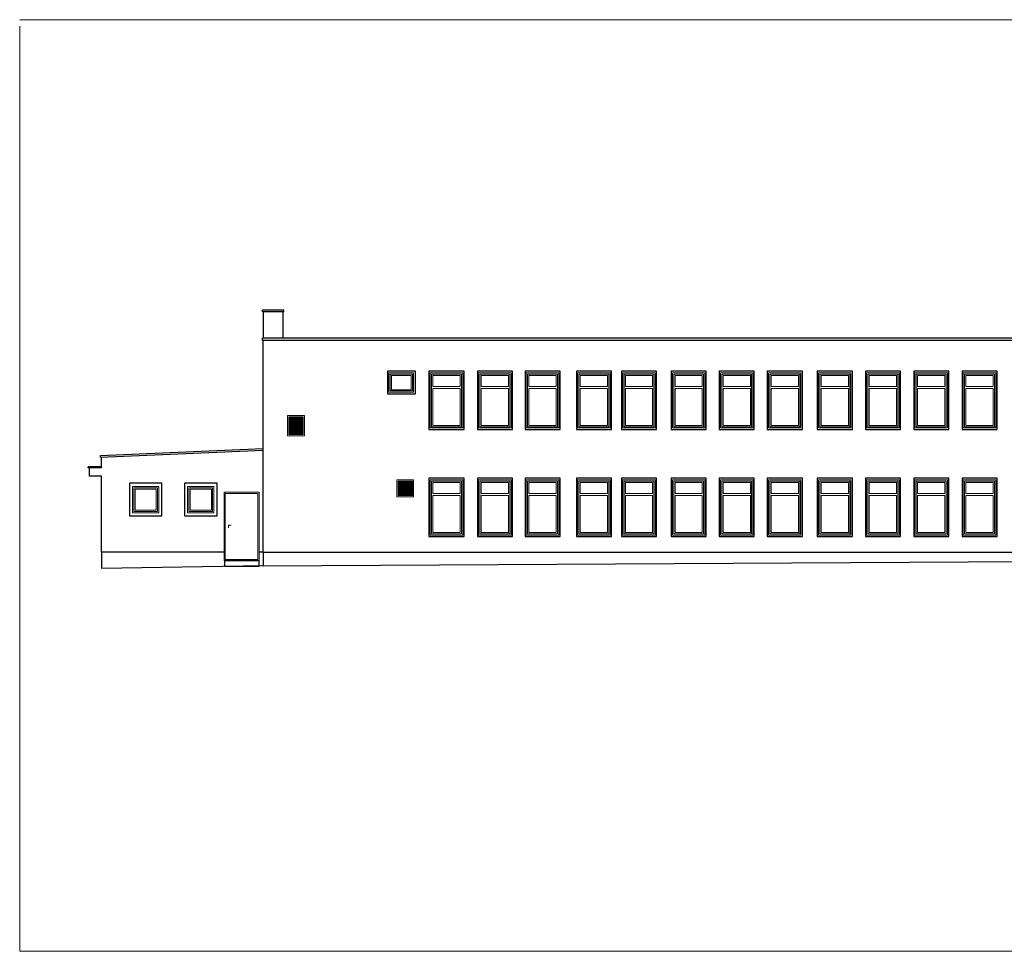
# Model space of a CAD drawing. Header units: millimetres. Extents: x 2341 to 31069, y -7915 to 10644.
# Tile 40 of 105: x 9271 to 12304, y 3987 to 6857. Entities that reach past the tile are written whole.
import ezdxf

# ---------------------------------------------------------------- set-up
doc = ezdxf.new("R2010")
doc.units = ezdxf.units.MM
for name, color, linetype, lineweight in [('A_Kontur', 215, 'Continuous', 15), ('A_Kontur_cienka', 250, 'Continuous', 0), ('A_Kontur_Stolarka', 30, 'Continuous', 5), ('ściany nośne', 1, 'Continuous', 25)]:
    doc.layers.add(name, color=color, linetype=linetype, lineweight=lineweight)

msp = doc.modelspace()

# ---------------------------------------------------------------- linework, layer by layer
at = {"color": 7}
for p, q in [((10084.8, 5961.7), (10018.8, 5961.7)), ((10018.8, 5956.7), (10018.8, 5961.7)), ((10084.8, 5956.7), (10018.8, 5956.7)), ((10021.8, 5956.7), (10021.8, 5875.7)), ((10081.8, 5956.7), (10081.8, 5875.7)), ((10084.8, 5956.7), (10084.8, 5961.7)), ((14721.8, 5875.7), (10018.8, 5875.7)), ((10018.8, 5868.7), (10018.8, 5875.7)), ((14721.8, 5868.7), (10018.8, 5868.7)), ((10021.8, 5215.7), (10021.8, 5868.7)), ((9520.8, 5513.5), (10021.8, 5535.1)), ((9520.8, 5508.5), (10021.8, 5530.1)), ((9520.8, 5508.5), (9520.8, 5513.5)), ((9523.8, 5475.7), (9523.8, 5508.7)), ((9523.8, 5478.7), (9482.8, 5478.7)), ((9482.8, 5475.7), (9482.8, 5478.7)), ((9523.8, 5475.7), (9482.8, 5475.7)), ((9485.8, 5475.7), (9485.8, 5450.7)), ((9523.8, 5450.7), (9485.8, 5450.7)), ((9523.8, 5215.7), (9523.8, 5450.7)), ((10021.8, 5215.7), (10021.8, 5400.7)), ((9900.8, 5215.7), (9523.8, 5215.7)), ((9523.8, 5215.7), (9523.8, 5165.7)), ((10008.8, 5189.7), (9901.8, 5189.7)), ((9901.8, 5189.7), (9901.8, 5172.7)), ((10021.8, 5215.7), (10008.8, 5215.7)), ((10008.8, 5172.7), (10008.8, 5189.7)), ((10021.8, 5215.7), (12445.8, 5215.7)), ((10021.8, 5215.7), (10021.8, 5173.7)), ((10021.8, 5173.7), (12432.8, 5187.7)), ((10021.8, 5173.7), (9523.8, 5165.7)), ((9901.8, 5172.7), (10008.8, 5172.7))]:
    msp.add_line(p, q, dxfattribs=at)
at = {"layer": 'A_Kontur', "color": 7}
for points in [[(10408.8, 5768.7), (10484.8, 5768.7), (10484.8, 5708.7), (10408.8, 5708.7)], [(10535.8, 5768.7), (10635.8, 5768.7), (10635.8, 5598.7), (10535.8, 5598.7)], [(10684.8, 5768.7), (10784.8, 5768.7), (10784.8, 5598.7), (10684.8, 5598.7)], [(10831.8, 5768.7), (10931.8, 5768.7), (10931.8, 5598.7), (10831.8, 5598.7)], [(10989.8, 5768.7), (11089.8, 5768.7), (11089.8, 5598.7), (10989.8, 5598.7)], [(11128.8, 5768.7), (11228.8, 5768.7), (11228.8, 5598.7), (11128.8, 5598.7)], [(11281.8, 5768.7), (11381.8, 5768.7), (11381.8, 5598.7), (11281.8, 5598.7)], [(11429.8, 5768.7), (11529.8, 5768.7), (11529.8, 5598.7), (11429.8, 5598.7)], [(11577.8, 5768.7), (11677.8, 5768.7), (11677.8, 5598.7), (11577.8, 5598.7)], [(11731.8, 5768.7), (11831.8, 5768.7), (11831.8, 5598.7), (11731.8, 5598.7)], [(11879.8, 5768.7), (11979.8, 5768.7), (11979.8, 5598.7), (11879.8, 5598.7)], [(12028.8, 5768.7), (12128.8, 5768.7), (12128.8, 5598.7), (12028.8, 5598.7)], [(12177.8, 5768.7), (12277.8, 5768.7), (12277.8, 5598.7), (12177.8, 5598.7)], [(10096.8, 5636.7), (10148.8, 5636.7), (10148.8, 5574.7), (10096.8, 5574.7)], [(10100.8, 5632.7), (10144.8, 5632.7), (10144.8, 5578.7), (10100.8, 5578.7)], [(10144.8, 5627.7), (10100.8, 5627.7), (10100.8, 5630.4), (10144.8, 5630.4)], [(10144.8, 5623.1), (10100.8, 5623.1), (10100.8, 5625.7), (10144.8, 5625.7)], [(10144.8, 5618.5), (10100.8, 5618.5), (10100.8, 5621.1), (10144.8, 5621.1)], [(10144.8, 5613.8), (10100.8, 5613.8), (10100.8, 5616.5), (10144.8, 5616.5)], [(10144.8, 5609.2), (10100.8, 5609.2), (10100.8, 5611.8), (10144.8, 5611.8)], [(10144.8, 5604.6), (10100.8, 5604.6), (10100.8, 5607.2), (10144.8, 5607.2)], [(10144.8, 5599.9), (10100.8, 5599.9), (10100.8, 5602.6), (10144.8, 5602.6)], [(10144.8, 5595.3), (10100.8, 5595.3), (10100.8, 5597.9), (10144.8, 5597.9)], [(10144.8, 5590.7), (10100.8, 5590.7), (10100.8, 5593.3), (10144.8, 5593.3)], [(10144.8, 5586), (10100.8, 5586), (10100.8, 5588.7), (10144.8, 5588.7)], [(10144.8, 5581.4), (10100.8, 5581.4), (10100.8, 5584), (10144.8, 5584)], [(10432.8, 5438.7), (10484.8, 5438.7), (10484.8, 5386.7), (10432.8, 5386.7)], [(10436.8, 5434.7), (10480.8, 5434.7), (10480.8, 5390.7), (10436.8, 5390.7)], [(10480.8, 5429.7), (10436.8, 5429.7), (10436.8, 5432.4), (10480.8, 5432.4)], [(10535.8, 5438.7), (10635.8, 5438.7), (10635.8, 5268.7), (10535.8, 5268.7)], [(10684.8, 5438.7), (10784.8, 5438.7), (10784.8, 5268.7), (10684.8, 5268.7)], [(10831.8, 5438.7), (10931.8, 5438.7), (10931.8, 5268.7), (10831.8, 5268.7)], [(10989.8, 5438.7), (11089.8, 5438.7), (11089.8, 5268.7), (10989.8, 5268.7)], [(11128.8, 5438.7), (11228.8, 5438.7), (11228.8, 5268.7), (11128.8, 5268.7)], [(11281.8, 5438.7), (11381.8, 5438.7), (11381.8, 5268.7), (11281.8, 5268.7)], [(11429.8, 5438.7), (11529.8, 5438.7), (11529.8, 5268.7), (11429.8, 5268.7)], [(11577.8, 5438.7), (11677.8, 5438.7), (11677.8, 5268.7), (11577.8, 5268.7)], [(11731.8, 5438.7), (11831.8, 5438.7), (11831.8, 5268.7), (11731.8, 5268.7)], [(11879.8, 5438.7), (11979.8, 5438.7), (11979.8, 5268.7), (11879.8, 5268.7)], [(12028.8, 5438.7), (12128.8, 5438.7), (12128.8, 5268.7), (12028.8, 5268.7)], [(12177.8, 5438.7), (12277.8, 5438.7), (12277.8, 5268.7), (12177.8, 5268.7)], [(9699.8, 5418.7), (9618.8, 5418.7), (9618.8, 5337.7), (9699.8, 5337.7)], [(9869.8, 5418.7), (9788.8, 5418.7), (9788.8, 5337.7), (9869.8, 5337.7)], [(9900.8, 5400.7), (10008.8, 5400.7), (10008.8, 5189.7), (9900.8, 5189.7)], [(10480.8, 5425.1), (10436.8, 5425.1), (10436.8, 5427.7), (10480.8, 5427.7)], [(10480.8, 5420.5), (10436.8, 5420.5), (10436.8, 5423.1), (10480.8, 5423.1)], [(10480.8, 5415.8), (10436.8, 5415.8), (10436.8, 5418.5), (10480.8, 5418.5)], [(10480.8, 5411.2), (10436.8, 5411.2), (10436.8, 5413.8), (10480.8, 5413.8)], [(10480.8, 5406.6), (10436.8, 5406.6), (10436.8, 5409.2), (10480.8, 5409.2)], [(10480.8, 5401.9), (10436.8, 5401.9), (10436.8, 5404.6), (10480.8, 5404.6)], [(10480.8, 5397.3), (10436.8, 5397.3), (10436.8, 5399.9), (10480.8, 5399.9)], [(10480.8, 5392.7), (10436.8, 5392.7), (10436.8, 5395.3), (10480.8, 5395.3)]]:
    msp.add_lwpolyline(points, close=True, dxfattribs=at)
at = {"layer": 'A_Kontur_cienka', "color": 0, "ltscale": 30}
msp.add_lwpolyline([(9271.5, 6856.5), (14871.5, 6856.5), (14871.5, 3986.5), (9271.5, 3986.5), (9271.5, 6836.5)], dxfattribs=at)
at = {"layer": 'A_Kontur_Stolarka', "color": 7}
for p, q in [((9914.7, 5291.2), (9914.7, 5299.3)), ((9914.7, 5299.3), (9922.8, 5299.3))]:
    msp.add_line(p, q, dxfattribs=at)
for points in [[(10412.8, 5764.7), (10480.8, 5764.7), (10480.8, 5712.7), (10412.8, 5712.7)], [(10539.8, 5764.7), (10631.8, 5764.7), (10631.8, 5602.7), (10539.8, 5602.7)], [(10688.8, 5764.7), (10780.8, 5764.7), (10780.8, 5602.7), (10688.8, 5602.7)], [(10835.8, 5764.7), (10927.8, 5764.7), (10927.8, 5602.7), (10835.8, 5602.7)], [(10993.8, 5764.7), (11085.8, 5764.7), (11085.8, 5602.7), (10993.8, 5602.7)], [(11132.8, 5764.7), (11224.8, 5764.7), (11224.8, 5602.7), (11132.8, 5602.7)], [(11285.8, 5764.7), (11377.8, 5764.7), (11377.8, 5602.7), (11285.8, 5602.7)], [(11433.8, 5764.7), (11525.8, 5764.7), (11525.8, 5602.7), (11433.8, 5602.7)], [(11581.8, 5764.7), (11673.8, 5764.7), (11673.8, 5602.7), (11581.8, 5602.7)], [(11735.8, 5764.7), (11827.8, 5764.7), (11827.8, 5602.7), (11735.8, 5602.7)], [(11883.8, 5764.7), (11975.8, 5764.7), (11975.8, 5602.7), (11883.8, 5602.7)], [(12032.8, 5764.7), (12124.8, 5764.7), (12124.8, 5602.7), (12032.8, 5602.7)], [(12181.8, 5764.7), (12273.8, 5764.7), (12273.8, 5602.7), (12181.8, 5602.7)], [(10416.8, 5760.7), (10476.8, 5760.7), (10476.8, 5716.7), (10416.8, 5716.7)], [(10543.8, 5760.7), (10627.8, 5760.7), (10627.8, 5726.7), (10543.8, 5726.7)], [(10692.8, 5760.7), (10776.8, 5760.7), (10776.8, 5726.7), (10692.8, 5726.7)], [(10839.8, 5760.7), (10923.8, 5760.7), (10923.8, 5726.7), (10839.8, 5726.7)], [(10997.8, 5760.7), (11081.8, 5760.7), (11081.8, 5726.7), (10997.8, 5726.7)], [(11136.8, 5760.7), (11220.8, 5760.7), (11220.8, 5726.7), (11136.8, 5726.7)], [(11289.8, 5760.7), (11373.8, 5760.7), (11373.8, 5726.7), (11289.8, 5726.7)], [(11437.8, 5760.7), (11521.8, 5760.7), (11521.8, 5726.7), (11437.8, 5726.7)], [(11585.8, 5760.7), (11669.8, 5760.7), (11669.8, 5726.7), (11585.8, 5726.7)], [(11739.8, 5760.7), (11823.8, 5760.7), (11823.8, 5726.7), (11739.8, 5726.7)], [(11887.8, 5760.7), (11971.8, 5760.7), (11971.8, 5726.7), (11887.8, 5726.7)], [(12036.8, 5760.7), (12120.8, 5760.7), (12120.8, 5726.7), (12036.8, 5726.7)], [(12185.8, 5760.7), (12269.8, 5760.7), (12269.8, 5726.7), (12185.8, 5726.7)], [(10543.8, 5720.7), (10627.8, 5720.7), (10627.8, 5606.7), (10543.8, 5606.7)], [(10692.8, 5720.7), (10776.8, 5720.7), (10776.8, 5606.7), (10692.8, 5606.7)], [(10839.8, 5720.7), (10923.8, 5720.7), (10923.8, 5606.7), (10839.8, 5606.7)], [(10997.8, 5720.7), (11081.8, 5720.7), (11081.8, 5606.7), (10997.8, 5606.7)], [(11136.8, 5720.7), (11220.8, 5720.7), (11220.8, 5606.7), (11136.8, 5606.7)], [(11289.8, 5720.7), (11373.8, 5720.7), (11373.8, 5606.7), (11289.8, 5606.7)], [(11437.8, 5720.7), (11521.8, 5720.7), (11521.8, 5606.7), (11437.8, 5606.7)], [(11585.8, 5720.7), (11669.8, 5720.7), (11669.8, 5606.7), (11585.8, 5606.7)], [(11739.8, 5720.7), (11823.8, 5720.7), (11823.8, 5606.7), (11739.8, 5606.7)], [(11887.8, 5720.7), (11971.8, 5720.7), (11971.8, 5606.7), (11887.8, 5606.7)], [(12036.8, 5720.7), (12120.8, 5720.7), (12120.8, 5606.7), (12036.8, 5606.7)], [(12185.8, 5720.7), (12269.8, 5720.7), (12269.8, 5606.7), (12185.8, 5606.7)], [(10539.8, 5434.7), (10631.8, 5434.7), (10631.8, 5272.7), (10539.8, 5272.7)], [(10543.8, 5430.7), (10627.8, 5430.7), (10627.8, 5396.7), (10543.8, 5396.7)], [(10688.8, 5434.7), (10780.8, 5434.7), (10780.8, 5272.7), (10688.8, 5272.7)], [(10692.8, 5430.7), (10776.8, 5430.7), (10776.8, 5396.7), (10692.8, 5396.7)], [(10835.8, 5434.7), (10927.8, 5434.7), (10927.8, 5272.7), (10835.8, 5272.7)], [(10839.8, 5430.7), (10923.8, 5430.7), (10923.8, 5396.7), (10839.8, 5396.7)], [(10993.8, 5434.7), (11085.8, 5434.7), (11085.8, 5272.7), (10993.8, 5272.7)], [(10997.8, 5430.7), (11081.8, 5430.7), (11081.8, 5396.7), (10997.8, 5396.7)], [(11132.8, 5434.7), (11224.8, 5434.7), (11224.8, 5272.7), (11132.8, 5272.7)], [(11136.8, 5430.7), (11220.8, 5430.7), (11220.8, 5396.7), (11136.8, 5396.7)], [(11285.8, 5434.7), (11377.8, 5434.7), (11377.8, 5272.7), (11285.8, 5272.7)], [(11289.8, 5430.7), (11373.8, 5430.7), (11373.8, 5396.7), (11289.8, 5396.7)], [(11433.8, 5434.7), (11525.8, 5434.7), (11525.8, 5272.7), (11433.8, 5272.7)], [(11437.8, 5430.7), (11521.8, 5430.7), (11521.8, 5396.7), (11437.8, 5396.7)], [(11581.8, 5434.7), (11673.8, 5434.7), (11673.8, 5272.7), (11581.8, 5272.7)], [(11585.8, 5430.7), (11669.8, 5430.7), (11669.8, 5396.7), (11585.8, 5396.7)], [(11735.8, 5434.7), (11827.8, 5434.7), (11827.8, 5272.7), (11735.8, 5272.7)], [(11739.8, 5430.7), (11823.8, 5430.7), (11823.8, 5396.7), (11739.8, 5396.7)], [(11883.8, 5434.7), (11975.8, 5434.7), (11975.8, 5272.7), (11883.8, 5272.7)], [(11887.8, 5430.7), (11971.8, 5430.7), (11971.8, 5396.7), (11887.8, 5396.7)], [(12032.8, 5434.7), (12124.8, 5434.7), (12124.8, 5272.7), (12032.8, 5272.7)], [(12036.8, 5430.7), (12120.8, 5430.7), (12120.8, 5396.7), (12036.8, 5396.7)], [(12181.8, 5434.7), (12273.8, 5434.7), (12273.8, 5272.7), (12181.8, 5272.7)], [(12185.8, 5430.7), (12269.8, 5430.7), (12269.8, 5396.7), (12185.8, 5396.7)], [(9695.8, 5414.7), (9622.8, 5414.7), (9622.8, 5341.7), (9695.8, 5341.7)], [(9691.8, 5410.7), (9626.8, 5410.7), (9626.8, 5345.7), (9691.8, 5345.7)], [(9865.8, 5414.7), (9792.8, 5414.7), (9792.8, 5341.7), (9865.8, 5341.7)], [(9861.8, 5410.7), (9796.8, 5410.7), (9796.8, 5345.7), (9861.8, 5345.7)], [(9904.8, 5396.7), (10004.8, 5396.7), (10004.8, 5193.7), (9904.8, 5193.7)], [(10543.8, 5390.7), (10627.8, 5390.7), (10627.8, 5276.7), (10543.8, 5276.7)], [(10692.8, 5390.7), (10776.8, 5390.7), (10776.8, 5276.7), (10692.8, 5276.7)], [(10839.8, 5390.7), (10923.8, 5390.7), (10923.8, 5276.7), (10839.8, 5276.7)], [(10997.8, 5390.7), (11081.8, 5390.7), (11081.8, 5276.7), (10997.8, 5276.7)], [(11136.8, 5390.7), (11220.8, 5390.7), (11220.8, 5276.7), (11136.8, 5276.7)], [(11289.8, 5390.7), (11373.8, 5390.7), (11373.8, 5276.7), (11289.8, 5276.7)], [(11437.8, 5390.7), (11521.8, 5390.7), (11521.8, 5276.7), (11437.8, 5276.7)], [(11585.8, 5390.7), (11669.8, 5390.7), (11669.8, 5276.7), (11585.8, 5276.7)], [(11739.8, 5390.7), (11823.8, 5390.7), (11823.8, 5276.7), (11739.8, 5276.7)], [(11887.8, 5390.7), (11971.8, 5390.7), (11971.8, 5276.7), (11887.8, 5276.7)], [(12036.8, 5390.7), (12120.8, 5390.7), (12120.8, 5276.7), (12036.8, 5276.7)], [(12185.8, 5390.7), (12269.8, 5390.7), (12269.8, 5276.7), (12185.8, 5276.7)]]:
    msp.add_lwpolyline(points, close=True, dxfattribs=at)
at = {"layer": 'ściany nośne'}
for points in [[(10403.8, 5773.7), (10403.8, 5704.3), (10490.1, 5704.3), (10490.1, 5773.7), (10403.8, 5773.7)], [(10532, 5773.7), (10532, 5594), (10640.1, 5594), (10640.1, 5773.7), (10532, 5773.7)], [(10681, 5773.7), (10681, 5594), (10789.1, 5594), (10789.1, 5773.7), (10681, 5773.7)], [(10828, 5773.7), (10828, 5594), (10936.1, 5594), (10936.1, 5773.7), (10828, 5773.7)], [(10986, 5773.7), (10986, 5594), (11094.1, 5594), (11094.1, 5773.7), (10986, 5773.7)], [(11125, 5773.7), (11125, 5594), (11233.1, 5594), (11233.1, 5773.7), (11125, 5773.7)], [(11278, 5773.7), (11278, 5594), (11386.1, 5594), (11386.1, 5773.7), (11278, 5773.7)], [(11426, 5773.7), (11426, 5594), (11534.1, 5594), (11534.1, 5773.7), (11426, 5773.7)], [(11574, 5773.7), (11574, 5594), (11682.1, 5594), (11682.1, 5773.7), (11574, 5773.7)], [(11728, 5773.7), (11728, 5594), (11836.1, 5594), (11836.1, 5773.7), (11728, 5773.7)], [(11876, 5773.7), (11876, 5594), (11984.1, 5594), (11984.1, 5773.7), (11876, 5773.7)], [(12025, 5773.7), (12025, 5594), (12133.1, 5594), (12133.1, 5773.7), (12025, 5773.7)], [(12174, 5773.7), (12174, 5594), (12282.1, 5594), (12282.1, 5773.7), (12174, 5773.7)], [(10532, 5443.7), (10532, 5264), (10640.1, 5264), (10640.1, 5443.7), (10532, 5443.7)], [(10681, 5443.7), (10681, 5264), (10789.1, 5264), (10789.1, 5443.7), (10681, 5443.7)], [(10828, 5443.7), (10828, 5264), (10936.1, 5264), (10936.1, 5443.7), (10828, 5443.7)], [(10986, 5443.7), (10986, 5264), (11094.1, 5264), (11094.1, 5443.7), (10986, 5443.7)], [(11125, 5443.7), (11125, 5264), (11233.1, 5264), (11233.1, 5443.7), (11125, 5443.7)], [(11278, 5443.7), (11278, 5264), (11386.1, 5264), (11386.1, 5443.7), (11278, 5443.7)], [(11426, 5443.7), (11426, 5264), (11534.1, 5264), (11534.1, 5443.7), (11426, 5443.7)], [(11574, 5443.7), (11574, 5264), (11682.1, 5264), (11682.1, 5443.7), (11574, 5443.7)], [(11728, 5443.7), (11728, 5264), (11836.1, 5264), (11836.1, 5443.7), (11728, 5443.7)], [(11876, 5443.7), (11876, 5264), (11984.1, 5264), (11984.1, 5443.7), (11876, 5443.7)], [(12025, 5443.7), (12025, 5264), (12133.1, 5264), (12133.1, 5443.7), (12025, 5443.7)], [(12174, 5443.7), (12174, 5264), (12282.1, 5264), (12282.1, 5443.7), (12174, 5443.7)], [(9609.3, 5428.2), (9609.3, 5328.2), (9709.3, 5328.2), (9709.3, 5428.2), (9609.3, 5428.2)], [(9779.3, 5428.2), (9779.3, 5328.2), (9879.3, 5328.2), (9879.3, 5428.2), (9779.3, 5428.2)]]:
    msp.add_lwpolyline(points, dxfattribs=at)

doc.saveas('drawing.dxf')
